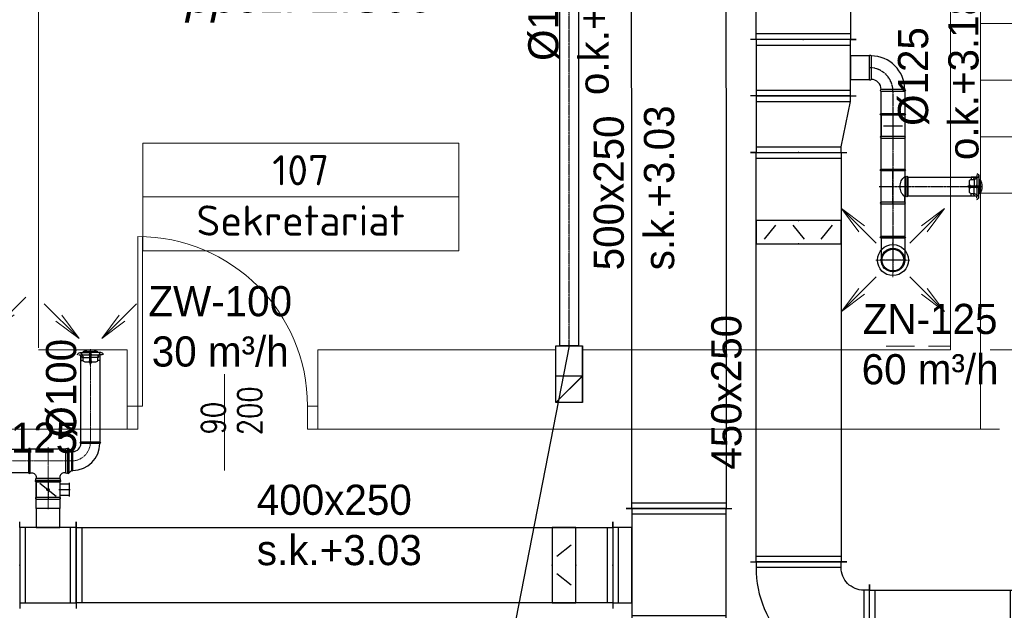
# Model space of a CAD drawing. Header units: millimetres. Extents: x 12823 to 36134, y -75536 to -5600.
# Tile 6 of 26: x 29183 to 29705, y -74752 to -74439. Entities that reach past the tile are written whole.
import ezdxf
from ezdxf import colors
from ezdxf.entities.mleader import LeaderData, LeaderLine
from ezdxf.enums import TextEntityAlignment as Align
from ezdxf.math import Vec2, Vec3

# ---------------------------------------------------------------- set-up
doc = ezdxf.new("R2010")
doc.units = ezdxf.units.MM
doc.linetypes.add('CENTER', pattern=[0.55, 0.37, -0.06, 0.06, -0.06])
doc.linetypes.add('HIDDEN', pattern=[0.375, 0.25, -0.125])
doc.layers.get('0').update_dxf_attribs({"lineweight": 0})
for name, color, linetype, lineweight in [('TK-CO-stary budynek zasilanie', 88, 'Continuous', 30), ('TK-podklad', 252, 'Continuous', 13), ('TK-V-opis', 7, 'Continuous', 15), ('TK-V-pomieszczenia', 7, 'Continuous', 15), ('TK_OPIS WENT NAWIEW', 7, 'Continuous', 13), ('TK_OPIS WENT WYWIEW', 7, 'Continuous', 13), ('TK_URZĄDZENIA', 7, 'Continuous', 25), ('TK_W3_OPIS', 30, 'Continuous', 18), ('WEN_N1-_ZLICZAC', 140, 'Continuous', 30), ('WEN_W1-_OSIE', 2, 'CENTER', 5), ('WEN_W1-_ZLICZAC', 30, 'Continuous', 30), ('WEN_WP-_ZLICZAC', 32, 'Continuous', 30), ('WEN_WSZ-_OSIE', 2, 'CENTER', 5)]:
    doc.layers.add(name, color=color, linetype=linetype, lineweight=lineweight)
for name, color, linetype in [('WEN_CZ-_ATRYBUT', 6, 'Continuous'), ('WEN_CZ-_OSIE', 2, 'CENTER'), ('WEN_N1-_ATRYBUT', 6, 'Continuous'), ('WEN_N1-_OSIE', 2, 'CENTER'), ('WEN_W1-_ATRYBUT', 6, 'Continuous'), ('WEN_WP-_ATRYBUT', 6, 'Continuous'), ('WEN_WP-_OSIE', 2, 'CENTER'), ('WEN_WSZ-_ATRYBUT', 6, 'Continuous')]:
    doc.layers.add(name, color=color, linetype=linetype)
doc.styles.add('!S', font='isocpeur.ttf')
doc.styles.add('ETYKIETY_PRZEWODOW_NA_RZUCIE', font='txt', dxfattribs={"oblique": 12, "height": 200})
doc.styles.add('OPIS', font='simplex.shx', dxfattribs={"width": 0.75, "height": 18})
doc.styles.add('POWIETRZE', font='txt', dxfattribs={"height": 10})
doc.styles.add('SIMPLEX', font='simplex.shx')
doc.styles.add('STYL_WENTYLE', font='arial.ttf', dxfattribs={"width": 0.8})

# ---------------------------------------------------------------- blocks, each defined once
blk = doc.blocks.new('TR2V525312515151CNCZ-_13')
at = {"ltscale": 22}
for p, q in [((-300, 250), (-300, 280)), ((0, 250), (0, 280)), ((-270, 250), (-270, -250)), ((-30, 250), (-30, -250)), ((-300, -250), (-300, -280)), ((0, -250), (0, -280))]:
    blk.add_line(p, q, dxfattribs=at)
for points in [[(0, -250), (0, 250), (-300, 250), (-300, -250)], [(-87.5, -350), (-87.5, -250), (-212.5, -250), (-212.5, -350)]]:
    blk.add_lwpolyline(points, close=True, dxfattribs=at)
for p in [(-300, 0), (0, 0), (-150, -350)]:
    blk.add_point(p, dxfattribs=at)
at = {"layer": 'WEN_CZ-_ATRYBUT', "ltscale": 22, "style": 'STYL_WENTYLE', "width": 0.8, "flags": 8}
blk.add_attdef('WENTYLE', text='', height=200, dxfattribs=at).set_placement((-150, -50), align=Align.BOTTOM_LEFT)
blk = doc.blocks.new('QPR2V2552545333CNCZ-_12')
at = {"ltscale": 22}
for p, q in [((-300, 225), (-300, 255)), ((-270, 225), (-270, -275)), ((-30, 225), (-30, -225)), ((0, 225), (0, 255)), ((0, -225), (0, -255)), ((-300, -275), (-300, -305))]:
    blk.add_line(p, q, dxfattribs=at)
blk.add_lwpolyline([(-300, 225), (-270, 225), (-30, 225), (0, 225), (0, -225), (-30, -225), (-270, -275), (-300, -275)], close=True, dxfattribs=at)
for p in [(0, 0), (-300, -25)]:
    blk.add_point(p, dxfattribs=at)
at = {"layer": 'WEN_CZ-_ATRYBUT', "ltscale": 22, "style": 'STYL_WENTYLE', "width": 0.8, "flags": 8}
blk.add_attdef('WENTYLE', text='', height=200, dxfattribs=at).set_placement((-150, 275), align=Align.BOTTOM_LEFT)
blk = doc.blocks.new('DR125CCZ-_11')
at = {"ltscale": 22}
for p, q in [((14, 112.5), (86, 112.5)), ((20, 62.5), (20, 112.5)), ((80, 62.5), (80, 112.5)), ((8.75, 62.5), (91.25, 62.5)), ((15, -43.75), (85, 43.75)), ((8.75, -62.5), (91.25, -62.5))]:
    blk.add_line(p, q, dxfattribs=at)
for points in [[(0, -62.5), (0, 62.5, -1), (8.75, 62.5), (8.75, -62.5, -1)], [(100, -62.5), (100, 62.5, 1), (91.25, 62.5), (91.25, -62.5, 1)]]:
    blk.add_lwpolyline(points, format="xyb", close=True, dxfattribs=at)
blk.add_circle((50, 0), 6.25, dxfattribs=at)
for p in [(0, 0), (100, 0)]:
    blk.add_point(p, dxfattribs=at)
at = {"layer": 'WEN_CZ-_OSIE', "ltscale": 22}
for p, q in [((50, 57.5), (50, 117.5)), ((0, 0), (100, 0))]:
    blk.add_line(p, q, dxfattribs=at)
at = {"layer": 'WEN_CZ-_ATRYBUT', "ltscale": 22, "style": 'STYL_WENTYLE', "width": 0.8, "flags": 8}
blk.add_attdef('WENTYLE', text='', height=200, dxfattribs=at).set_placement((0, 0), align=Align.BOTTOM_LEFT)
blk = doc.blocks.new('B12590CN1-_12')
at = {"ltscale": 22}
for points in [[(125, 62.5), (125, 187.5, 1), (116.2, 187.5), (116.2, 62.5, 1)], [(62.5, 0), (-62.5, 0, -1), (-62.5, 8.8), (62.5, 8.8, -1)]]:
    blk.add_lwpolyline(points, format="xyb", close=True, dxfattribs=at)
for radius in [178.8, 53.8]:
    blk.add_arc((116.2, 8.8), radius, 90, 180, dxfattribs=at)
for p in [(125, 125), (0, 0)]:
    blk.add_point(p, dxfattribs=at)
at = {"layer": 'WEN_N1-_OSIE', "ltscale": 22}
blk.add_arc((125, 0), 125, 90, 180, dxfattribs=at)
at = {"layer": 'WEN_N1-_ATRYBUT', "ltscale": 22, "style": 'STYL_WENTYLE', "width": 0.8, "flags": 8}
blk.add_attdef('WENTYLE', text='', height=200, dxfattribs=at).set_placement((-1008.7, 0), align=Align.BOTTOM_LEFT)
blk = doc.blocks.new('SR-125CN1-_770-4336966549_14')
at = {"ltscale": 22}
blk.add_lwpolyline([(0, -62.5), (0, 62.5), (770.4, 62.5), (770.4, -62.5)], close=True, dxfattribs=at)
for p in [(0, 0), (770.4, 0)]:
    blk.add_point(p, dxfattribs=at)
at = {"layer": 'WEN_N1-_OSIE', "ltscale": 22}
blk.add_line((0, 0), (770.4, 0), dxfattribs=at)
at = {"layer": 'WEN_N1-_ATRYBUT', "ltscale": 22, "style": 'STYL_WENTYLE', "width": 0.8, "flags": 8}
blk.add_attdef('WENTYLE', text='', height=200, dxfattribs=at).set_placement((385.2, 0), align=Align.BOTTOM_LEFT)
at = {"layer": 'WEN_N1-_OSIE', "ltscale": 22, "style": 'STYL_WENTYLE', "width": 0.8, "flags": 8}
blk.add_attdef('FI_KANALU', text='', height=40, dxfattribs=at).set_placement((385.2, 125), align=Align.MIDDLE_CENTER)
blk = doc.blocks.new('B12590CN1-_13')
at = {"ltscale": 22}
for p, q in [((-62.5, 8.75), (-62.5, 125)), ((62.5, 8.75), (62.5, 125))]:
    blk.add_line(p, q, dxfattribs=at)
blk.add_lwpolyline([(62.5, 0), (-62.5, 0, -1), (-62.5, 8.75), (62.5, 8.75, -1)], format="xyb", close=True, dxfattribs=at)
blk.add_circle((0, 125), 62.5, dxfattribs=at)
blk.add_point((0, 0), dxfattribs=at)
at = {"layer": 'WEN_N1-_OSIE', "ltscale": 22}
for p, q in [((0, 0), (0, 192.5)), ((-67.5, 125), (67.5, 125))]:
    blk.add_line(p, q, dxfattribs=at)
at = {"layer": 'WEN_N1-_ATRYBUT', "ltscale": 22, "style": 'STYL_WENTYLE', "width": 0.8, "flags": 8}
blk.add_attdef('WENTYLE', text='', height=200, dxfattribs=at).set_placement((62.5, 0), align=Align.BOTTOM_LEFT)
blk = doc.blocks.new('DOSL125CN1-_11')
at = {"ltscale": 22}
for p, q in [((8.75, 62.5), (121.25, 62.5)), ((65, -50), (65, 50)), ((8.75, -62.5), (121.25, -62.5))]:
    blk.add_line(p, q, dxfattribs=at)
for points in [[(0, -62.5), (0, 62.5, -1), (8.75, 62.5), (8.75, -62.5, -1)], [(130, -62.5), (130, 62.5, 1), (121.25, 62.5), (121.25, -62.5, 1)]]:
    blk.add_lwpolyline(points, format="xyb", close=True, dxfattribs=at)
for p in [(0, 0), (130, 0)]:
    blk.add_point(p, dxfattribs=at)
at = {"layer": 'WEN_N1-_OSIE', "ltscale": 22}
blk.add_line((0, 0), (130, 0), dxfattribs=at)
at = {"layer": 'WEN_N1-_ATRYBUT', "ltscale": 22, "style": 'STYL_WENTYLE', "width": 0.8, "flags": 8}
blk.add_attdef('WENTYLE', text='', height=200, dxfattribs=at).set_placement((65, 0), align=Align.BOTTOM_LEFT)
blk = doc.blocks.new('KURM-100-C_11')
at = {"ltscale": 22}
for p, q in [((-36.99, 13.7), (-3.425, 13.7)), ((-3.425, 32.195), (-3.425, -15.6)), ((3.425, 32.195), (3.425, -15.6)), ((36.99, 13.7), (3.425, 13.7)), ((-54.8, -12), (-3.425, -12)), ((54.8, -12), (3.425, -12))]:
    blk.add_line(p, q, dxfattribs=at)
for points in [[(-68.5, 0, 0.35032231), (-54.8, -12, 0.1391301), (-36.99, 13.7, 0.1391301)], [(-46.58, 10.96), (-38.36, 16.44), (-38.36, 27.4, -0.41421356), (-27.4, 38.36), (27.4, 38.36, -0.41421356), (38.36, 27.4), (38.36, 16.44), (46.58, 10.96)], [(68.5, 0, -0.35032231), (54.8, -12, -0.1391301), (36.99, 13.7, -0.1391301)]]:
    blk.add_lwpolyline(points, format="xyb", dxfattribs=at)
for points in [[(-61.65, 0), (-50, 0), (-50, 30), (-39.73, 30)], [(-6.165, 38.36), (-6.165, 32.195), (6.165, 32.195), (6.165, 38.36)], [(-3.425, 38.36), (-3.425, 44.525), (3.425, 44.525), (3.425, 38.36)], [(61.65, 0), (50, 0), (50, 30), (39.73, 30)]]:
    blk.add_lwpolyline(points, dxfattribs=at)
blk.add_lwpolyline([(-34.25, -15.6), (34.25, -15.6), (37.675, -17.81, -0.25454545), (-37.675, -17.81)], format="xyb", close=True, dxfattribs=at)
for p in [(0, 0), (0, -27.4)]:
    blk.add_point(p, dxfattribs=at)
at = {"layer": 'WEN_N1-_OSIE', "ltscale": 22}
for p, q in [((0, 54.8), (0, -27.4)), ((-8.4, 0), (8.4, 0))]:
    blk.add_line(p, q, dxfattribs=at)
at = {"layer": 'WEN_N1-_ATRYBUT', "ltscale": 22, "style": 'STYL_WENTYLE', "width": 0.8, "flags": 8}
blk.add_attdef('WENTYLE', text='', height=200, dxfattribs=at).set_placement((0, 0), align=Align.BOTTOM_LEFT)
blk = doc.blocks.new('TCP125125CW1-_13')
at = {"ltscale": 22}
blk.add_line((-93.75, -164.5), (93.75, -164.5), dxfattribs=at)
for points in [[(62.5, 0), (-62.5, 0, 1), (-62.5, -8.75), (62.5, -8.75, 1)], [(-102.5, -164.5), (-102.5, -39.5, -1), (-93.75, -39.5), (-93.75, -164.5, -1)], [(102.5, -164.5), (102.5, -39.5, 1), (93.75, -39.5), (93.75, -164.5, 1)]]:
    blk.add_lwpolyline(points, format="xyb", close=True, dxfattribs=at)
for points in [[(-93.75, -39.5), (-86.2, -39.5, 0.4142136), (-62.5, -15.8), (-62.5, -8.75)], [(93.75, -39.5), (86.2, -39.5, -0.4142136), (62.5, -15.8), (62.5, -8.75)]]:
    blk.add_lwpolyline(points, format="xyb", dxfattribs=at)
for p in [(0, 0), (-102.5, -102), (102.5, -102)]:
    blk.add_point(p, dxfattribs=at)
at = {"layer": 'WEN_W1-_OSIE', "ltscale": 22}
for p, q in [((0, -174.5), (0, 0)), ((-102.5, -102), (102.5, -102))]:
    blk.add_line(p, q, dxfattribs=at)
at = {"layer": 'WEN_W1-_ATRYBUT', "ltscale": 22, "style": 'STYL_WENTYLE', "width": 0.8, "flags": 8}
blk.add_attdef('WENTYLE', text='', height=200, dxfattribs=at).set_placement((0, -102), align=Align.BOTTOM_LEFT)
blk = doc.blocks.new('SR-125CW1-_148-5083220059_14')
at = {"ltscale": 22}
blk.add_lwpolyline([(0, -62.5), (0, 62.5), (148.5, 62.5), (148.5, -62.5)], close=True, dxfattribs=at)
for p in [(0, 0), (148.5, 0)]:
    blk.add_point(p, dxfattribs=at)
at = {"layer": 'WEN_W1-_OSIE', "ltscale": 22}
blk.add_line((0, 0), (148.5, 0), dxfattribs=at)
at = {"layer": 'WEN_W1-_ATRYBUT', "ltscale": 22, "style": 'STYL_WENTYLE', "width": 0.8, "flags": 8}
blk.add_attdef('WENTYLE', text='', height=200, dxfattribs=at).set_placement((74.3, 0), align=Align.BOTTOM_LEFT)
at = {"layer": 'WEN_W1-_OSIE', "ltscale": 22, "style": 'STYL_WENTYLE', "width": 0.8, "flags": 8}
blk.add_attdef('FI_KANALU', text='', height=40, dxfattribs=at).set_placement((74.3, 125), align=Align.MIDDLE_CENTER)
blk = doc.blocks.new('RCP125100CW1-_11')
at = {"ltscale": 22}
blk.add_lwpolyline([(0, 62.5), (0, -62.5, 1), (8.75, -62.5), (8.75, 62.5, 1)], format="xyb", close=True, dxfattribs=at)
blk.add_lwpolyline([(8.75, 62.5), (22, 50), (22, -50), (8.75, -62.5)], dxfattribs=at)
for p in [(0, 0), (22, 0)]:
    blk.add_point(p, dxfattribs=at)
at = {"layer": 'WEN_W1-_OSIE', "ltscale": 22}
blk.add_line((0, 0), (22, 0), dxfattribs=at)
at = {"layer": 'WEN_W1-_ATRYBUT', "ltscale": 22, "style": 'STYL_WENTYLE', "width": 0.8, "flags": 8}
blk.add_attdef('WENTYLE', text='', height=200, dxfattribs=at).set_placement((0, 0), align=Align.BOTTOM_LEFT)
blk = doc.blocks.new('B10090CW1-_11')
at = {"ltscale": 22}
for points in [[(-100, 50), (-100, 150, -1), (-93, 150), (-93, 50, -1)], [(-50, 0), (50, 0, 1), (50, 7), (-50, 7, 1)]]:
    blk.add_lwpolyline(points, format="xyb", close=True, dxfattribs=at)
for radius in [143, 43]:
    blk.add_arc((-93, 7), radius, 0, 90, dxfattribs=at)
for p in [(-100, 100), (0, 0)]:
    blk.add_point(p, dxfattribs=at)
at = {"layer": 'WEN_W1-_OSIE', "ltscale": 22}
blk.add_arc((-100, 0), 100, 0, 90, dxfattribs=at)
at = {"layer": 'WEN_W1-_ATRYBUT', "ltscale": 22, "style": 'STYL_WENTYLE', "width": 0.8, "flags": 8}
blk.add_attdef('WENTYLE', text='', height=200, dxfattribs=at).set_placement((-50, 0), align=Align.BOTTOM_LEFT)
blk = doc.blocks.new('STRZAŁKA WYWIEW')
at = {"layer": 'TK_OPIS WENT WYWIEW', "ltscale": 2}
for q in [(24460.11, -21410.03), (24466.28, -21419.26), (24469.35, -21416.19)]:
    blk.add_line((24478.5, -21428.41), q, dxfattribs=at)
blk = doc.blocks.new('DSQW_250X450CNN1-_21')
at = {"ltscale": 22}
for p, q in [((25, 180), (100, 120)), ((100, 30), (25, -30)), ((25, -120), (100, -180))]:
    blk.add_line(p, q, dxfattribs=at)
blk.add_lwpolyline([(0, 225), (0, -225), (125, -225), (125, 225)], close=True, dxfattribs=at)
for p in [(0, 0), (125, 0)]:
    blk.add_point(p, dxfattribs=at)
at = {"layer": 'WEN_N1-_ATRYBUT', "ltscale": 22, "style": 'STYL_WENTYLE', "width": 0.8, "flags": 8}
blk.add_attdef('WENTYLE', text='', height=200, dxfattribs=at).set_placement((62, 125), align=Align.BOTTOM_LEFT)
blk = doc.blocks.new('STRZAŁKA NAWIEW')
at = {"layer": 'TK_OPIS WENT NAWIEW', "ltscale": 2}
for q in [(24405.63, -21410.03), (24411.79, -21419.26), (24414.86, -21416.19)]:
    blk.add_line((24424.01, -21428.41), q, dxfattribs=at)
blk = doc.blocks.new('KURM-125-C_12')
at = {"ltscale": 22}
for radius in [82, 57.4]:
    blk.add_circle((0, 0), radius, dxfattribs=at)
for p in [(0, 90.2), (0, 0)]:
    blk.add_point(p, dxfattribs=at)
at = {"layer": 'WEN_WSZ-_OSIE', "ltscale": 22}
for p, q in [((0, -90.2), (0, 90.2)), ((-90.2, 0), (90.2, 0))]:
    blk.add_line(p, q, dxfattribs=at)
at = {"layer": 'WEN_WSZ-_ATRYBUT', "ltscale": 22, "style": 'STYL_WENTYLE', "width": 0.8, "flags": 8}
blk.add_attdef('WENTYLE', text='', height=200, dxfattribs=at).set_placement((0, 0), align=Align.BOTTOM_LEFT)
blk = doc.blocks.new('TCP125100CN1-_12')
at = {"ltscale": 22}
blk.add_line((-8.75, -62.5), (-175.25, -62.5), dxfattribs=at)
for points in [[(-184, -62.5), (-184, 62.5, -1), (-175.25, 62.5), (-175.25, -62.5, -1)], [(-142, 78), (-42, 78, -1), (-42, 69.25), (-142, 69.25, -1)], [(0, -62.5), (0, 62.5, 1), (-8.75, 62.5), (-8.75, -62.5, 1)]]:
    blk.add_lwpolyline(points, format="xyb", close=True, dxfattribs=at)
for points in [[(-175.25, 62.5), (-145.75, 62.5, 0.4142136), (-142, 66.25), (-142, 69.25)], [(-38.25, 62.5, -0.4651163), (-145.75, 62.5, -0.4651163)], [(-8.75, 62.5), (-38.25, 62.5, -0.4142136), (-42, 66.25), (-42, 69.25)]]:
    blk.add_lwpolyline(points, format="xyb", dxfattribs=at)
for p in [(-92, 78), (-184, 0), (0, 0)]:
    blk.add_point(p, dxfattribs=at)
at = {"layer": 'WEN_N1-_OSIE', "ltscale": 22}
for p, q in [((-92, -72.5), (-92, 78)), ((0, 0), (-184, 0))]:
    blk.add_line(p, q, dxfattribs=at)
at = {"layer": 'WEN_N1-_ATRYBUT', "ltscale": 22, "style": 'STYL_WENTYLE', "width": 0.8, "flags": 8}
blk.add_attdef('WENTYLE', text='', height=200, dxfattribs=at).set_placement((-1163.21, 0), align=Align.BOTTOM_LEFT)
blk = doc.blocks.new('SR-100CW1-_462-6931784887_14')
at = {"ltscale": 22}
blk.add_lwpolyline([(0, -50), (0, 50), (462.7, 50), (462.7, -50)], close=True, dxfattribs=at)
for p in [(0, 0), (462.7, 0)]:
    blk.add_point(p, dxfattribs=at)
at = {"layer": 'WEN_W1-_OSIE', "ltscale": 22}
blk.add_line((0, 0), (462.7, 0), dxfattribs=at)
at = {"layer": 'WEN_W1-_ATRYBUT', "ltscale": 22, "style": 'STYL_WENTYLE', "width": 0.8, "flags": 8}
blk.add_attdef('WENTYLE', text='', height=200, dxfattribs=at).set_placement((231.3, 0), align=Align.BOTTOM_LEFT)
at = {"layer": 'WEN_W1-_OSIE', "ltscale": 22, "style": 'STYL_WENTYLE', "width": 0.8, "flags": 8}
blk.add_attdef('FI_KANALU', text='', height=40, dxfattribs=at).set_placement((231.3, 100), align=Align.MIDDLE_CENTER)
blk = doc.blocks.new('SR-100CN1-_365-5316267141_14')
at = {"ltscale": 22}
blk.add_lwpolyline([(0, -50), (0, 50), (365.5, 50), (365.5, -50)], close=True, dxfattribs=at)
for p in [(0, 0), (365.5, 0)]:
    blk.add_point(p, dxfattribs=at)
at = {"layer": 'WEN_N1-_OSIE', "ltscale": 22}
blk.add_line((0, 0), (365.5, 0), dxfattribs=at)
at = {"layer": 'WEN_N1-_ATRYBUT', "ltscale": 22, "style": 'STYL_WENTYLE', "width": 0.8, "flags": 8}
blk.add_attdef('WENTYLE', text='', height=200, dxfattribs=at).set_placement((182.8, 0), align=Align.BOTTOM_LEFT)
at = {"layer": 'WEN_N1-_OSIE', "ltscale": 22, "style": 'STYL_WENTYLE', "width": 0.8, "flags": 8}
blk.add_attdef('FI_KANALU', text='', height=40, dxfattribs=at).set_placement((182.8, 100), align=Align.MIDDLE_CENTER)
blk = doc.blocks.new('TR1V525642531251CNW1-_12')
at = {"ltscale": 22}
for p, q in [((0, 250), (0, 280)), ((600, 250), (600, 280)), ((30, 250), (30, -250)), ((570, 250), (570, -250)), ((0, -250), (0, -280)), ((600, -250), (600, -280)), ((100, -350), (70, -350)), ((500, -320), (100, -320)), ((500, -350), (530, -350))]:
    blk.add_line(p, q, dxfattribs=at)
for points in [[(600, -250), (600, 250), (0, 250), (0, -250)], [(500, -350), (500, -250), (100, -250), (100, -350)]]:
    blk.add_lwpolyline(points, close=True, dxfattribs=at)
for p in [(0, 0), (600, 0), (300, -350)]:
    blk.add_point(p, dxfattribs=at)
at = {"layer": 'WEN_W1-_ATRYBUT', "ltscale": 22, "style": 'STYL_WENTYLE', "width": 0.8, "flags": 8}
blk.add_attdef('WENTYLE', text='', height=200, dxfattribs=at).set_placement((300, 250), align=Align.BOTTOM_LEFT)
blk = doc.blocks.new('DSQW_250X400CNW1-_21')
at = {"ltscale": 22}
for p, q in [((100, 105), (25, 45)), ((25, -45), (100, -105))]:
    blk.add_line(p, q, dxfattribs=at)
blk.add_lwpolyline([(0, 200), (0, -200), (125, -200), (125, 200)], close=True, dxfattribs=at)
for p in [(0, 0), (125, 0)]:
    blk.add_point(p, dxfattribs=at)
at = {"layer": 'WEN_W1-_ATRYBUT', "ltscale": 22, "style": 'STYL_WENTYLE', "width": 0.8, "flags": 8}
blk.add_attdef('WENTYLE', text='', height=200, dxfattribs=at).set_placement((62, 125), align=Align.BOTTOM_LEFT)
blk = doc.blocks.new('TR2V42531251511CNW1-_12')
at = {"ltscale": 22}
for p, q in [((0, 200), (0, 230)), ((300, 200), (300, 230)), ((30, 200), (30, -200)), ((270, 200), (270, -200)), ((0, -200), (0, -230)), ((300, -200), (300, -230))]:
    blk.add_line(p, q, dxfattribs=at)
for points in [[(300, -200), (300, 200), (0, 200), (0, -200)], [(212.5, -300), (212.5, -200), (87.5, -200), (87.5, -300)]]:
    blk.add_lwpolyline(points, close=True, dxfattribs=at)
for p in [(0, 0), (300, 0), (150, -300)]:
    blk.add_point(p, dxfattribs=at)
at = {"layer": 'WEN_W1-_ATRYBUT', "ltscale": 22, "style": 'STYL_WENTYLE', "width": 0.8, "flags": 8}
blk.add_attdef('WENTYLE', text='', height=200, dxfattribs=at).set_placement((150, 0), align=Align.BOTTOM_LEFT)
blk = doc.blocks.new('QD-250X400CNW1-_2841-8763223_14')
at = {"ltscale": 22}
for p, q in [((0, -230), (0, 230)), ((2841.9, -230), (2841.9, 230)), ((30, -200), (30, 200)), ((2811.9, -200), (2811.9, 200))]:
    blk.add_line(p, q, dxfattribs=at)
blk.add_lwpolyline([(0, 200), (2841.9, 200), (2841.9, -200), (0, -200)], close=True, dxfattribs=at)
for p in [(0, 0), (2841.9, 0)]:
    blk.add_point(p, dxfattribs=at)
at = {"layer": 'WEN_W1-_ATRYBUT', "ltscale": 22, "style": 'STYL_WENTYLE', "width": 0.8, "flags": 8}
blk.add_attdef('WENTYLE', text='', height=200, dxfattribs=at).set_placement((1420.9, 0), align=Align.BOTTOM_LEFT)
at = {"layer": 'WEN_W1-_OSIE', "ltscale": 22, "style": 'STYL_WENTYLE', "width": 0.8, "flags": 8}
blk.add_attdef('FI_KANALU', text='', height=40, dxfattribs=at).set_placement((1420.9, 0), align=Align.MIDDLE_CENTER)
blk = doc.blocks.new('SR-125CW1-_141-2500000001_14')
at = {"ltscale": 22}
blk.add_lwpolyline([(0, -62.5), (0, 62.5), (141.3, 62.5), (141.3, -62.5)], close=True, dxfattribs=at)
for p in [(0, 0), (141.3, 0)]:
    blk.add_point(p, dxfattribs=at)
at = {"layer": 'WEN_W1-_OSIE', "ltscale": 22}
blk.add_line((0, 0), (141.3, 0), dxfattribs=at)
at = {"layer": 'WEN_W1-_ATRYBUT', "ltscale": 22, "style": 'STYL_WENTYLE', "width": 0.8, "flags": 8}
blk.add_attdef('WENTYLE', text='', height=200, dxfattribs=at).set_placement((70.6, 0), align=Align.BOTTOM_LEFT)
at = {"layer": 'WEN_W1-_OSIE', "ltscale": 22, "style": 'STYL_WENTYLE', "width": 0.8, "flags": 8}
blk.add_attdef('FI_KANALU', text='', height=40, dxfattribs=at).set_placement((70.6, 125), align=Align.MIDDLE_CENTER)
blk = doc.blocks.new('QD-500X250CNW1-_4461-8675282_24')
at = {"ltscale": 22}
for p, q in [((0, -280), (0, 280)), ((4461.9, -280), (4461.9, 280)), ((30, -250), (30, 250)), ((4431.9, -250), (4431.9, 250))]:
    blk.add_line(p, q, dxfattribs=at)
blk.add_lwpolyline([(0, 250), (4461.9, 250), (4461.9, -250), (0, -250)], close=True, dxfattribs=at)
for p in [(0, 0), (4461.9, 0)]:
    blk.add_point(p, dxfattribs=at)
at = {"layer": 'WEN_W1-_ATRYBUT', "ltscale": 22, "style": 'STYL_WENTYLE', "width": 0.8, "flags": 8}
blk.add_attdef('WENTYLE', text='', height=200, dxfattribs=at).set_placement((2230.9, 0), align=Align.BOTTOM_LEFT)
at = {"layer": 'WEN_W1-_OSIE', "ltscale": 22, "style": 'STYL_WENTYLE', "width": 0.8, "flags": 8}
blk.add_attdef('FI_KANALU', text='', height=40, dxfattribs=at).set_placement((2230.9, 0), align=Align.MIDDLE_CENTER)
blk = doc.blocks.new('QBV254533129CNN1-_11')
at = {"ltscale": 22}
for p, q in [((-375, 630), (-375, 600)), ((-345, 150), (-345, 600)), ((-375, 120), (-375, 150)), ((-255, 0), (-225, 0)), ((-225, 30), (225, 30)), ((255, 0), (225, 0))]:
    blk.add_line(p, q, dxfattribs=at)
blk.add_lwpolyline([(225, 0), (225, 30, 0.414214), (-345, 600), (-375, 600), (-375, 150), (-345, 150, -0.414214), (-225, 30), (-225, 0)], format="xyb", close=True, dxfattribs=at)
for p in [(-375, 375), (0, 0)]:
    blk.add_point(p, dxfattribs=at)
at = {"layer": 'WEN_N1-_ATRYBUT', "ltscale": 22, "style": 'STYL_WENTYLE', "width": 0.8, "flags": 8}
blk.add_attdef('WENTYLE', text='', height=200, dxfattribs=at).set_placement((0, 375), align=Align.BOTTOM_LEFT)
blk = doc.blocks.new('QD-450X250CNN1-_778-17029738_24')
at = {"ltscale": 22}
for p, q in [((0, -255), (0, 255)), ((30, -225), (30, 225)), ((748.2, -225), (748.2, 225)), ((778.2, -255), (778.2, 255))]:
    blk.add_line(p, q, dxfattribs=at)
blk.add_lwpolyline([(0, 225), (778.2, 225), (778.2, -225), (0, -225)], close=True, dxfattribs=at)
for p in [(0, 0), (778.2, 0)]:
    blk.add_point(p, dxfattribs=at)
at = {"layer": 'WEN_N1-_ATRYBUT', "ltscale": 22, "style": 'STYL_WENTYLE', "width": 0.8, "flags": 8}
blk.add_attdef('WENTYLE', text='', height=200, dxfattribs=at).set_placement((389.1, 0), align=Align.BOTTOM_LEFT)
at = {"layer": 'WEN_N1-_OSIE', "ltscale": 22, "style": 'STYL_WENTYLE', "width": 0.8, "flags": 8}
blk.add_attdef('FI_KANALU', text='', height=40, dxfattribs=at).set_placement((389.1, 0), align=Align.MIDDLE_CENTER)
blk = doc.blocks.new('QD-250X450CNN1-_2170-3704266_14')
at = {"ltscale": 22}
for p, q in [((0, -255), (0, 255)), ((30, -225), (30, 225)), ((2140.4, -225), (2140.4, 225)), ((2170.4, -255), (2170.4, 255))]:
    blk.add_line(p, q, dxfattribs=at)
blk.add_lwpolyline([(0, 225), (2170.4, 225), (2170.4, -225), (0, -225)], close=True, dxfattribs=at)
for p in [(0, 0), (2170.4, 0)]:
    blk.add_point(p, dxfattribs=at)
at = {"layer": 'WEN_N1-_ATRYBUT', "ltscale": 22, "style": 'STYL_WENTYLE', "width": 0.8, "flags": 8}
blk.add_attdef('WENTYLE', text='', height=200, dxfattribs=at).set_placement((1085.2, 0), align=Align.BOTTOM_LEFT)
at = {"layer": 'WEN_N1-_OSIE', "ltscale": 22, "style": 'STYL_WENTYLE', "width": 0.8, "flags": 8}
blk.add_attdef('FI_KANALU', text='', height=40, dxfattribs=at).set_placement((1085.2, 0), align=Align.MIDDLE_CENTER)
blk = doc.blocks.new('SR-100CWP-_2993_14')
at = {"ltscale": 22}
blk.add_lwpolyline([(0, -50), (0, 50), (2993, 50), (2993, -50)], close=True, dxfattribs=at)
for p in [(0, 0), (2993, 0)]:
    blk.add_point(p, dxfattribs=at)
at = {"layer": 'WEN_WP-_OSIE', "ltscale": 22}
blk.add_line((0, 0), (2993, 0), dxfattribs=at)
at = {"layer": 'WEN_WP-_ATRYBUT', "ltscale": 22, "style": 'STYL_WENTYLE', "width": 0.8, "flags": 8}
blk.add_attdef('WENTYLE', text='', height=200, dxfattribs=at).set_placement((1496.5, 0), align=Align.BOTTOM_LEFT)
at = {"layer": 'WEN_WP-_OSIE', "ltscale": 22, "style": 'STYL_WENTYLE', "width": 0.8, "flags": 8}
blk.add_attdef('FI_KANALU', text='', height=40, dxfattribs=at).set_placement((1496.5, 100), align=Align.MIDDLE_CENTER)
blk = doc.blocks.new('G$C44078408')
at = {"layer": 'TK-podklad', "linetype": 'Continuous'}
for p, q in [((1298.95, 1211.4), (1298.95, 912.4)), ((1797.95, 1156.4), (1797.95, 869.4)), ((1781.95, 1121.4), (1781.95, 911.4)), ((1351.5, 881.6), (1351.5, 971.5)), ((1351.5, 881.6), (1351.5, 971.5)), ((1353.96, 881.6), (1353.96, 971.47)), ((1353.96, 881.6), (1353.96, 971.47)), ((1298.95, 911.4), (1345.95, 911.4)), ((1345.95, 911.4), (1345.95, 869.4)), ((1446.95, 911.4), (1446.95, 869.4)), ((1446.95, 911.4), (1572.95, 911.4)), ((1586.95, 911.4), (1781.95, 911.4)), ((1397.45, 898.41), (1397.45, 847.48)), ((1397.45, 898.41), (1397.45, 847.48)), ((1351.5, 881.6), (1353.96, 881.6)), ((1351.5, 881.6), (1353.96, 881.6)), ((1162.95, 869.4), (1345.95, 869.4)), ((1446.95, 869.4), (1611.95, 869.4)), ((1611.95, 869.4), (1797.95, 869.4))]:
    blk.add_line(p, q, dxfattribs=at)
at = {"layer": 'TK-podklad', "ltscale": 22}
for p, q in [((1797.95, 1084.4), (1906.95, 1084.4)), ((1797.95, 1054.4), (1906.95, 1054.4)), ((1797.95, 1024.4), (1906.95, 1024.4)), ((1797.95, 994.4), (1906.95, 994.4)), ((1572.95, 897.4), (1572.95, 913.4)), ((1586.95, 913.4), (1572.95, 913.4)), ((1586.95, 897.4), (1586.95, 913.4)), ((1802.95, 911.4), (1919.95, 911.4)), ((1572.95, 883.4), (1586.95, 897.4))]:
    blk.add_line(p, q, dxfattribs=at)
at = {"layer": 'TK-podklad', "linetype": 'HIDDEN', "ltscale": 60}
for p, q in [((1747.95, 913.4), (1781.95, 913.4)), ((1747.95, 869.4), (2166.05, 869.4))]:
    blk.add_line(p, q, dxfattribs=at)
at = {"layer": 'TK-podklad', "ltscale": 22}
blk.add_lwpolyline([(1572.95, 883.4), (1586.95, 883.4), (1586.95, 897.4), (1572.95, 897.4)], close=True, dxfattribs=at)
at = {"layer": 'TK-podklad', "linetype": 'Continuous'}
for points in [[(1351.5, 869.4), (1351.5, 881.6), (1345.95, 881.6), (1345.95, 869.4)], [(1351.5, 869.4), (1351.5, 881.6), (1345.95, 881.6), (1345.95, 869.4)], [(1446.95, 869.4), (1446.95, 881.6), (1441.4, 881.6), (1441.4, 869.4)], [(1446.95, 869.4), (1446.95, 881.6), (1441.4, 881.6), (1441.4, 869.4)]]:
    blk.add_lwpolyline(points, close=True, dxfattribs=at)
blk.add_arc((1351.5, 881.6), 89.9, 0, 90, dxfattribs=at)
at = {"layer": 'TK-podklad', "linetype": 'Continuous', "style": 'SIMPLEX', "width": 0.8}
for s, p in [('200', (1417.08, 866.1)), ('90', (1397.83, 866.54))]:
    blk.add_text(s, height=12.6, rotation=90, dxfattribs=at).set_placement(p)
blk = doc.blocks.new('QD-250X500CNN1-_2365-6253934_14')
at = {"ltscale": 22}
for p, q in [((0, -280), (0, 280)), ((2365.6, -280), (2365.6, 280)), ((30, -250), (30, 250)), ((2335.6, -250), (2335.6, 250))]:
    blk.add_line(p, q, dxfattribs=at)
blk.add_lwpolyline([(0, 250), (2365.6, 250), (2365.6, -250), (0, -250)], close=True, dxfattribs=at)
for p in [(0, 0), (2365.6, 0)]:
    blk.add_point(p, dxfattribs=at)
at = {"layer": 'WEN_N1-_ATRYBUT', "ltscale": 22, "style": 'STYL_WENTYLE', "width": 0.8, "flags": 8}
blk.add_attdef('WENTYLE', text='', height=200, dxfattribs=at).set_placement((1182.8, 0), align=Align.BOTTOM_LEFT)
at = {"layer": 'WEN_N1-_OSIE', "ltscale": 22, "style": 'STYL_WENTYLE', "width": 0.8, "flags": 8}
blk.add_attdef('FI_KANALU', text='', height=40, dxfattribs=at).set_placement((1182.8, 0), align=Align.MIDDLE_CENTER)
blk = doc.blocks.new('_None')

msp = doc.modelspace()

# ---------------------------------------------------------------- linework, layer by layer
at = {"layer": 'TK-V-pomieszczenia', "ltscale": 22}
msp.add_line((29248.29, -74532.7), (29415.69, -74532.7), dxfattribs=at)
msp.add_lwpolyline([(29248.29, -74504.16), (29415.69, -74504.16), (29415.69, -74561.24), (29248.29, -74561.24)], close=True, dxfattribs=at)
at = {"layer": 'TK_URZĄDZENIA', "ltscale": 22}
for p, q in [((29467.17, -74641.74), (29481.17, -74627.74)), ((29481.17, -74627.74), (29467.17, -74627.74))]:
    msp.add_line(p, q, dxfattribs=at)
msp.add_lwpolyline([(29467.17, -74611.74), (29481.17, -74611.74), (29481.17, -74641.74), (29467.17, -74641.74)], close=True, dxfattribs=at)

# ---------------------------------------------------------------- block references
at = {"layer": 'TK-podklad', "ltscale": 22}
msp.add_blockref('G$C44078408', (27894.17, -75525.18), dxfattribs=at)
at = {"layer": 'TK_OPIS WENT NAWIEW', "rotation": 180}
msp.add_blockref('STRZAŁKA NAWIEW', (54042.42, -95967.32), dxfattribs=at)
at = {"layer": 'TK_OPIS WENT NAWIEW', "xscale": -1, "rotation": 180}
msp.add_blockref('STRZAŁKA NAWIEW', (5248.99, -95967.32), dxfattribs=at)
at = {"layer": 'TK_OPIS WENT NAWIEW', "xscale": -1}
msp.add_blockref('STRZAŁKA NAWIEW', (54042.42, -53165.09), dxfattribs=at)
at = {"layer": 'TK_OPIS WENT NAWIEW'}
msp.add_blockref('STRZAŁKA NAWIEW', (5248.99, -53165.09), dxfattribs=at)
at = {"layer": 'TK_OPIS WENT WYWIEW', "xscale": -1, "rotation": 359.999999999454}
for p in [(53646.48, -53175.9), (53705.1, -53179.28)]:
    msp.add_blockref('STRZAŁKA WYWIEW', p, dxfattribs=at)
at = {"layer": 'TK_OPIS WENT WYWIEW'}
msp.add_blockref('STRZAŁKA WYWIEW', (4736.08, -53179.28), dxfattribs=at)
at = {"layer": 'WEN_N1-_ZLICZAC', "ltscale": 22, "zscale": 0.1}
for name, p, xscale, yscale, rotation in [('QD-250X500CNN1-_2365-6253934_14', (29598.2, -74449.16), 0.1, 0.1, 90), ('TR2V525312515151CNCZ-_13', (29598.2, -74449.16), 0.1, 0.1, 90), ('B12590CN1-_12', (29633.2, -74464.16), 0.09999999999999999, 0.1, 270), ('SR-125CN1-_770-4336966549_14', (29645.7, -74476.66), 0.1, 0.1, 270), ('QPR2V2552545333CNCZ-_12', (29595.7, -74509.16), -0.1, 0.1, 89.99999999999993), ('DOSL125CN1-_11', (29645.7, -74488.49), 0.1, 0.1, 270), ('QD-250X450CNN1-_2170-3704266_14', (29595.7, -74509.16), 0.1, 0.1, 270), ('TCP125100CN1-_12', (29645.7, -74536.42), 0.09999999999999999, 0.1, 270), ('KURM-100-C_11', (29690.06, -74527.22), 0.1, 0.1, 89.99999999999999), ('DSQW_250X450CNN1-_21', (29595.7, -74557.62), 0.1, 0.1, 90), ('B12590CN1-_13', (29645.7, -74553.7), 0.1, 0.09999999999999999, 180), ('QBV254533129CNN1-_11', (29595.7, -74726.2), 0.1, 0.1, 180)]:
    msp.add_blockref(name, p, dxfattribs=dict(at, xscale=xscale, yscale=yscale, rotation=rotation))
at = {"layer": 'WEN_N1-_ZLICZAC', "ltscale": 22, "xscale": 0.1, "yscale": 0.1, "zscale": 0.1}
for name, p in [('SR-100CN1-_365-5316267141_14', (29653.5, -74527.22)), ('KURM-125-C_12', (29645.7, -74566.2)), ('QD-450X250CNN1-_778-17029738_24', (29633.2, -74763.7))]:
    msp.add_blockref(name, p, dxfattribs=at)
at = {"layer": 'WEN_W1-_ZLICZAC', "ltscale": 22, "yscale": 0.1, "zscale": 0.1}
for name, p, xscale, rotation in [('QD-500X250CNW1-_4461-8675282_24', (29532.22, -74251.73), 0.09999999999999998, 270.0140756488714), ('KURM-100-C_11', (29220.59, -74616.44), 0.1, 180), ('SR-100CW1-_462-6931784887_14', (29220.59, -74662.71), 0.1, 90), ('B10090CW1-_11', (29210.59, -74672.71), 0.1, 270), ('TCP125125CW1-_13', (29198.14, -74682.91), 0.1, 180), ('DR125CCZ-_11', (29198.14, -74682.91), 0.1, 270), ('SR-125CW1-_141-2500000001_14', (29198.14, -74697.91), 0.1, 90), ('TR2V42531251511CNW1-_12', (29213.14, -74727.91), 0.1, 180), ('TR1V525642531251CNW1-_12', (29532.33, -74697.91), 0.1, 270), ('QD-250X400CNW1-_2841-8763223_14', (29497.33, -74727.91), 0.1, 180)]:
    msp.add_blockref(name, p, dxfattribs=dict(at, xscale=xscale, rotation=rotation))
at = {"layer": 'WEN_W1-_ZLICZAC', "ltscale": 22, "xscale": 0.1, "yscale": 0.1, "zscale": 0.1}
for name, p in [('SR-125CW1-_148-5083220059_14', (29173.48, -74672.71)), ('RCP125100CW1-_11', (29208.39, -74672.71)), ('DSQW_250X400CNW1-_21', (29465.18, -74727.91))]:
    msp.add_blockref(name, p, dxfattribs=at)
at = {"layer": 'WEN_WP-_ZLICZAC', "ltscale": 22, "xscale": 0.1, "yscale": 0.1, "zscale": 0.1, "rotation": 90}
msp.add_blockref('SR-100CWP-_2993_14', (29474.17, -74611.74), dxfattribs=at)

# ---------------------------------------------------------------- texts
at = {"layer": 'TK-CO-stary budynek zasilanie', "color": 1, "ltscale": 22, "insert": (28978.48, -74386.59), "char_height": 18.116, "width": 423.6117, "attachment_point": 1, "style": 'ETYKIETY_PRZEWODOW_NA_RZUCIE'}
msp.add_mtext('\\A1;\\pxqr;zawór\\Pppoż. EIS60', dxfattribs=at)
at = {"layer": 'TK-V-pomieszczenia', "insert": (29331.99, -74510.55), "char_height": 16, "attachment_point": 2, "style": '!S'}
msp.add_mtext('\\A1;\\pxqc;107\\PSekretariat', dxfattribs=at)
at = {"layer": 'TK_W3_OPIS', "insert": (29216.44, -74579.99), "char_height": 16, "width": 145.8573, "attachment_point": 1, "style": 'POWIETRZE'}
msp.add_mtext('\\pxqc;ZW-100\\P30 m³/h', dxfattribs=at)
at = {"layer": 'WEN_N1-_ZLICZAC', "ltscale": 22, "char_height": 16, "width": 145.8573, "attachment_point": 1, "rotation": 90, "style": 'POWIETRZE'}
for s, insert in [('\\pxqc;%%C125\\Po.k.+3.18', (29648.34, -74541.79)), ('\\pxqc;450x250', (29549.45, -74709.23))]:
    msp.add_mtext(s, dxfattribs=dict(at, insert=insert))
at = {"layer": 'WEN_N1-_ZLICZAC', "ltscale": 22, "insert": (29592.47, -74589.4), "char_height": 16, "width": 145.8573, "attachment_point": 1, "style": 'POWIETRZE'}
msp.add_mtext('\\pxqc;ZN-125\\P60 m³/h', dxfattribs=at)
at = {"layer": 'WEN_W1-_ZLICZAC', "ltscale": 22, "char_height": 16, "width": 145.8573, "attachment_point": 1, "rotation": 90, "style": 'POWIETRZE'}
for s, insert in [('500x250\\Ps.k.+3.03', (29487.13, -74571.62)), ('\\pxqc;%%C100', (29197.06, -74707.07))]:
    msp.add_mtext(s, dxfattribs=dict(at, insert=insert))
at = {"layer": 'WEN_W1-_ZLICZAC', "ltscale": 22, "char_height": 16, "width": 145.8573, "attachment_point": 1, "style": 'POWIETRZE'}
for s, insert in [('\\pxqc;%%C125', (29115.05, -74652.4)), ('400x250\\Ps.k.+3.03', (29308.75, -74685.29))]:
    msp.add_mtext(s, dxfattribs=dict(at, insert=insert))
at = {"layer": 'WEN_WP-_ZLICZAC', "ltscale": 22, "insert": (29452.48, -74507.34), "char_height": 16, "width": 145.8573, "attachment_point": 1, "rotation": 90, "style": 'POWIETRZE'}
msp.add_mtext('\\pxqc;%%C100\\Po.k.+3.25', dxfattribs=at)

# ---------------------------------------------------------------- leaders
at = {"layer": 'TK-V-opis'}
ml = msp.add_multileader_mtext('Standard', dxfattribs=at)
ml.set_content('\\A1;\\pxqr;{\\W1;\\fISOCPEUR|b0|i0|c238|p34;włączenie wyrzutu do istniejącego komina}', color=256, style='OPIS')
ml.set_leader_properties()
ml.set_arrow_properties(name='NONE')
ml.build(insert=Vec2(0, 0))
ml.multileader.update_dxf_attribs({"text_left_attachment_type": 6, "text_right_attachment_type": 6, "dogleg_length": 0, "arrow_head_size": 0})
ctx = ml.context
ctx.base_point, ctx.char_height, ctx.arrow_head_size, ctx.landing_gap_size, ctx.plane_origin = Vec3(29188.37, -74859.17), 18, 0, 0, Vec3(29466.73, -74946.26)
ctx.left_attachment, ctx.right_attachment, ctx.text_align_type = 6, 6, 2
notes = []
notes.append((ctx, [(0, (1, 1, 0), (29425.97, -74859.17), (-1, 0), 0, [(0, [(29474.17, -74611.74)], 0, [])])]))
ctx.mtext.insert, ctx.mtext.width, ctx.mtext.alignment, ctx.mtext.flow_direction = Vec3(29425.97, -74835.77), 351.6608, 3, 5
for ctx, leaders in notes:
    for number, flags, end, landing, length, lines in leaders:
        leader = LeaderData()
        leader.index, (leader.has_last_leader_line, leader.has_dogleg_vector, leader.attachment_direction) = number, flags
        leader.last_leader_point, leader.dogleg_vector, leader.dogleg_length = Vec3(end), Vec3(landing), length
        for number, points, colour, breaks in lines:
            line = LeaderLine()
            line.index, line.vertices, line.color, line.breaks = number, Vec3.list(points), colors.encode_raw_color(colour), breaks
            leader.lines.append(line)
        ctx.leaders.append(leader)

doc.saveas('drawing.dxf')
